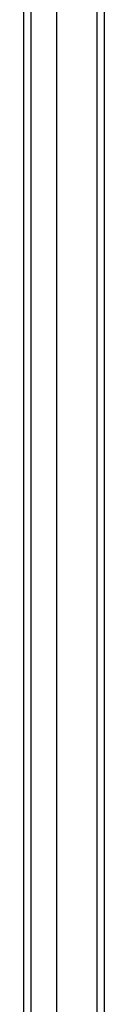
# Model space of a CAD drawing. Header units: inches. Extents: x 3 to 173, y 3 to 113.
# Tile 19 of 59: x 97.742 to 98.603, y 50.4 to 60.852. Entities that reach past the tile are written whole.
import ezdxf

# ---------------------------------------------------------------- set-up
doc = ezdxf.new("R2010")
doc.units = ezdxf.units.IN
doc.header["$LTSCALE"] = 10.4
doc.header["$MEASUREMENT"] = 0
doc.layers.add('Visible Edges(ANSI)', color=7, linetype='Continuous', lineweight=25)
doc.layers.add('Visible Tangent Edges(ANSI)', color=7, linetype='Continuous', lineweight=25)

msp = doc.modelspace()

# ---------------------------------------------------------------- linework, layer by layer
at = {"layer": 'Visible Edges(ANSI)'}
for p, q in [((98.60258, 44.43878), (98.60258, 74.0953)), ((97.74153, 73.28694), (97.74153, 45.24714)), ((98.09378, 73.28694), (98.09378, 45.24714))]:
    msp.add_line(p, q, dxfattribs=at)
at = {"layer": 'Visible Tangent Edges(ANSI)'}
for p, q in [((98.51907, 74.0953), (98.51907, 44.43878)), ((97.82504, 45.13281), (97.82504, 73.40126))]:
    msp.add_line(p, q, dxfattribs=at)

doc.saveas('drawing.dxf')
